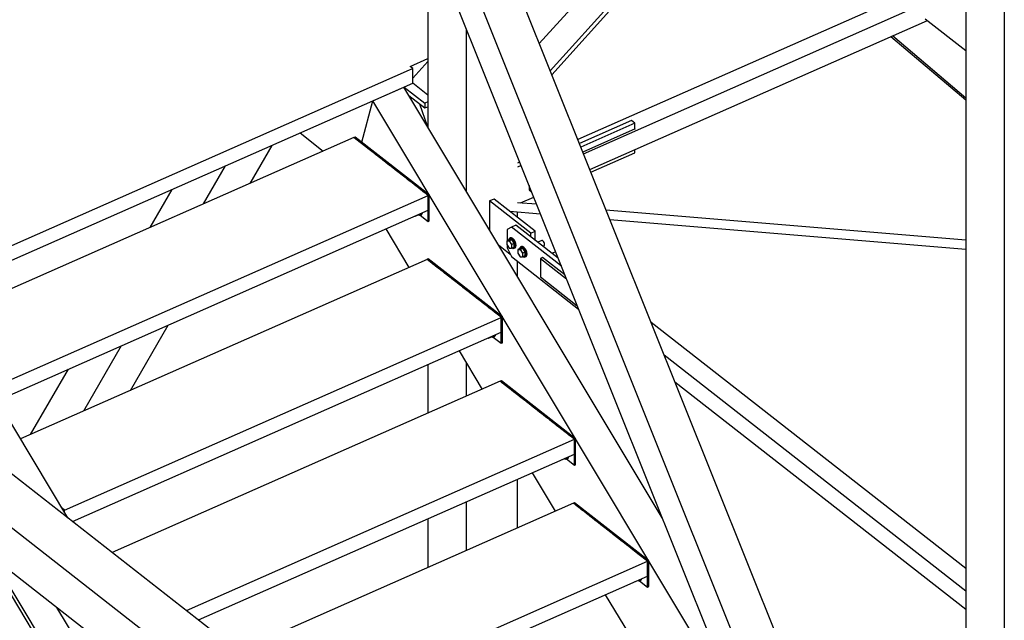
# Paper-space layout 'A0 Advance Steel' of a CAD drawing. Header units: millimetres. Extents: x 292 to 712, y 182 to 776.
# Tile 29 of 61: x 402 to 431, y 455 to 472. Entities that reach past the tile are written whole.
import ezdxf

# ---------------------------------------------------------------- set-up
doc = ezdxf.new("R2010")
doc.units = ezdxf.units.MM
for name, color, linetype in [('AS_Belki', 145, 'CONTINUOUS'), ('AS_Blachy', 30, 'CONTINUOUS'), ('AS_Kraty', 9, 'CONTINUOUS'), ('AS_Schody', 253, 'CONTINUOUS'), ('AS_Sruby', 9, 'CONTINUOUS')]:
    doc.layers.add(name, color=color, linetype=linetype)

psp = doc.layouts.new('A0 Advance Steel')

# ---------------------------------------------------------------- hatches: boundary and pattern name
at = {"layer": 'AS_Kraty', "extrusion": (-7.623296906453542e-17, 0.8093309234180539, 0.5873529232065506)}
h = psp.add_hatch(dxfattribs=at)
h.set_pattern_fill('GRATE', color=9, scale=0.26666666, angle=36.09333730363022, style=0)
h.set_pattern_definition([(36.09333730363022, (-403.1707557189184, -32683.15954498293), (-0.1246933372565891, 0.1710390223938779), []), (126.0933373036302, (-403.1707557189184, -32683.15954498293), (-0.6841560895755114, -0.4987733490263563), [])])
h.paths.add_polyline_path([(-413.6387423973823, -32680.64989987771), (-413.5596798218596, -32680.7551017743), (-414.0759997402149, -32681.21401925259), (-414.0759997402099, -32687.31918809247), (-414.0732288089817, -32687.39967034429), (-414.0399984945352, -32687.45794673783), (-407.4722477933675, -32696.19710072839), (-403.9460995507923, -32693.54708876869), (-403.6257005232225, -32693.97345585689), (-396.2912513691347, -32688.46138528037), (-393.484305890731, -32686.3325231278), (-390.892367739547, -32682.21534909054), (-390.8724801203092, -32682.11834813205), (-390.7903777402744, -32681.97599045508), (-390.5023848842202, -32681.51852709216), (-390.5299583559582, -32681.45612658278), (-399.2580662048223, -32669.84236676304)], flags=0)
at = {"layer": 'AS_Kraty', "extrusion": (-7.623296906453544e-17, 0.8093309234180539, 0.5873529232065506)}
h = psp.add_hatch(dxfattribs=at)
h.set_pattern_fill('GRATE', color=9, scale=0.26666666, angle=36.92602040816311, style=0)
h.set_pattern_definition([(36.9260204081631, (-406.6434140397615, -32674.21898314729), (-0.1271658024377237, 0.1692088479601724), []), (126.9260204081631, (-406.6434140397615, -32674.21898314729), (-0.6768353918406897, -0.5086632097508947), [])])
h.paths.add_polyline_path([(-411.9653748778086, -32680.38686560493), (-400.0985606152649, -32671.46857942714), (-401.2830772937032, -32668.10565474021), (-401.3214532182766, -32668.05110076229), (-401.3615054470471, -32667.99780654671), (-414.0881425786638, -32677.56227697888)], flags=0)
h = psp.add_hatch(dxfattribs=at)
h.set_pattern_fill('GRATE', color=9, scale=0.26666666, angle=36.92602040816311, style=0)
h.set_pattern_definition([(36.9260204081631, (-408.7748480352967, -32671.38286302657), (-0.1271658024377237, 0.1692088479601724), []), (126.9260204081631, (-408.7748480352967, -32671.38286302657), (-0.6768353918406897, -0.5086632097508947), [])])
h.paths.add_polyline_path([(-414.0968088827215, -32677.55074533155), (-402.2299947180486, -32668.63245938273), (-403.4145112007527, -32665.26953446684), (-403.4528872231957, -32665.21498048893), (-403.4929394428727, -32665.16168642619), (-416.2195765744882, -32674.72615685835)], flags=0)
h = psp.add_hatch(dxfattribs=at)
h.set_pattern_fill('GRATE', color=9, scale=0.26666666, angle=36.92602040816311, style=0)
h.set_pattern_definition([(36.9260204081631, (-410.9062820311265, -32668.54674290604), (-0.1271658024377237, 0.1692088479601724), []), (126.9260204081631, (-410.9062820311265, -32668.54674290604), (-0.6768353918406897, -0.5086632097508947), [])])
h.paths.add_polyline_path([(-418.3109583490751, -32671.94333086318), (-416.2282428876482, -32674.71462528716), (-404.9201503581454, -32666.21623604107), (-407.0028659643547, -32663.44494150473)], flags=0)
h = psp.add_hatch(dxfattribs=at)
h.set_pattern_fill('GRATE', color=9, scale=0.26666666, angle=36.92602040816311, style=0)
h.set_pattern_definition([(36.9260204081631, (-413.0377160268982, -32665.71062278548), (-0.1271658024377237, 0.1692088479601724), []), (126.9260204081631, (-413.0377160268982, -32665.71062278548), (-0.6768353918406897, -0.5086632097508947), [])])
h.paths.add_polyline_path([(-420.4423923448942, -32669.10721074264), (-418.3596767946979, -32671.87850524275), (-408.5957444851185, -32664.54060115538), (-410.6784597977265, -32661.76930658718)], flags=0)

# ---------------------------------------------------------------- linework, layer by layer
at = {"layer": 'AS_Belki', "linetype": 'Continuous', "ltscale": 0.15}
for p, q in [((410.163023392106, 484.7162338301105), (428.1860181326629, 439.7296612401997)), ((410.8627781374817, 484.7162338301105), (428.8158940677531, 439.9040833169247)), ((429.7561537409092, 440.6881420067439), (412.1171556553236, 484.7162338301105)), ((429.7561537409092, 484.7162338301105), (429.7561537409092, 310.7131852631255)), ((430.8776159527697, 484.7162338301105), (430.8776159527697, 305.5881198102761)), ((414.0759997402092, 474.9491890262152), (414.0759997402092, 469.2880397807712)), ((428.5746067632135, 473.3933536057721), (418.4448367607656, 468.9219281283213)), ((418.6115853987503, 468.5057127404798), (428.5746067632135, 472.9035327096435)), ((418.7952646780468, 468.0472373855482), (428.635462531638, 472.3908412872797)), ((415.1974619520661, 472.1499463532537), (415.1974619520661, 467.4179613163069)), ((427.574952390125, 471.9227170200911), (429.7561537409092, 470.0750107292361)), ((429.7561537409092, 470.1275303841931), (427.6157119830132, 471.9407087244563)), ((420.1183605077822, 469.2295932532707), (418.591578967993, 468.5556503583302)), ((420.1103314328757, 469.2358684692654), (420.1183605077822, 469.2295932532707)), ((408.8973443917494, 467.6433851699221), (409.5365737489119, 468.7492091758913)), ((428.5746067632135, 438.3617054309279), (390.1283345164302, 468.4090507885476)), ((407.5418087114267, 467.0450321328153), (408.1810380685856, 468.1508564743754)), ((388.849275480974, 467.8444558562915), (427.9402273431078, 437.2932669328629)), ((406.6197088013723, 467.4616633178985), (405.9804794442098, 466.3558389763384)), ((417.2476702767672, 467.0324924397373), (416.6896974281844, 467.0789828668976)), ((429.7561537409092, 465.990278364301), (419.2692856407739, 466.8640502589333)), ((416.4570084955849, 466.8339007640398), (417.3572839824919, 466.758889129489)), ((416.6896974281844, 466.6520446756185), (416.6896974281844, 466.8145130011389)), ((419.3788993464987, 466.590446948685), (429.7561537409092, 465.7258081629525)), ((388.849275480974, 466.5495263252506), (427.9402273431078, 435.9983377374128)), ((417.4232526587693, 465.4830694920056), (417.3593104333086, 465.4548442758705)), ((417.3593104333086, 465.4548442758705), (418.1169474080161, 464.862719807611)), ((417.3593104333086, 465.4548442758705), (417.3593104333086, 464.9152904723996)), ((418.0713377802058, 464.9765643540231), (417.4232526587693, 465.4830694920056)), ((417.8015217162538, 465.6500427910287), (417.6941845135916, 465.6026627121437)), ((416.6896974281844, 464.9296054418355), (416.6896974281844, 465.3680013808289)), ((417.3593104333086, 464.9152904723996), (418.4316432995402, 464.077218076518)), ((405.4087756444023, 461.6083932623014), (406.509583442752, 463.5127174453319)), ((429.7561537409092, 456.417964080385), (420.5817002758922, 463.5881774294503)), ((404.0532399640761, 461.0100402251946), (405.1540477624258, 462.9143647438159)), ((420.9618427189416, 462.6393170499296), (429.7561537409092, 455.7662007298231)), ((414.0759997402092, 462.3575541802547), (414.0759997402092, 460.9391422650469)), ((415.1974619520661, 462.4074615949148), (415.1974619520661, 461.4341718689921)), ((403.5927183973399, 462.225171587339), (402.4919105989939, 460.3208474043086)), ((421.2765387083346, 461.8538153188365), (429.7561537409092, 455.2266469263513)), ((416.6896974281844, 457.5977781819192), (416.6896974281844, 459.016190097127)), ((415.1974619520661, 458.357496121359), (415.1974619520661, 456.9390842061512)), ((414.0759997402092, 457.8624665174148), (414.0759997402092, 456.444054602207))]:
    psp.add_line(p, q, dxfattribs=at)
at = {"layer": 'AS_Blachy', "linetype": 'Continuous', "ltscale": 0.15}
for p, q in [((428.5746067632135, 472.4384025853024), (429.7561537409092, 471.5149746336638)), ((420.0142060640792, 469.472847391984), (418.4931172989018, 468.8014170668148)), ((420.1103314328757, 469.3977216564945), (420.0142060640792, 469.472847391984)), ((420.1103314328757, 469.3977216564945), (418.5331369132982, 468.7015253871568)), ((420.1103314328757, 469.226049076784), (420.1103314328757, 469.3977216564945)), ((411.9572991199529, 468.994092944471), (411.925322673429, 468.9799779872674)), ((411.9938277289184, 468.9264386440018), (411.925322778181, 468.9799781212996)), ((414.1201190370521, 467.3037600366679), (411.9572990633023, 468.9940928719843)), ((412.0217554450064, 468.9046119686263), (411.9938275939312, 468.9264384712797)), ((412.3207387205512, 468.6709440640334), (412.0217554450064, 468.9046119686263)), ((412.3330326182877, 468.6613360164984), (412.320738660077, 468.6709439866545)), ((412.4421350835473, 468.57606774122), (412.3330325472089, 468.6613359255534)), ((412.4514443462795, 468.5687924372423), (412.4421350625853, 468.5760677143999)), ((420.1103314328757, 468.5344353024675), (420.1103314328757, 468.6277265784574)), ((412.5106398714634, 468.5225283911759), (412.4514442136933, 468.5687922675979)), ((412.5478770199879, 468.4934260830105), (412.5106399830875, 468.522528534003)), ((412.6320362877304, 468.4276522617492), (412.5478770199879, 468.4934260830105)), ((412.6662886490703, 468.4008823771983), (412.6320361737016, 468.4276521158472)), ((412.8309846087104, 468.2721659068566), (412.6662887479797, 468.4008825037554)), ((418.8270236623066, 467.9679647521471), (420.1103314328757, 468.5344353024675)), ((412.8465236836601, 468.2600214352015), (412.8309846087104, 468.2721659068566)), ((412.9643577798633, 468.1679293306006), (412.8757803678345, 468.2371560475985)), ((412.9698104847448, 468.1636676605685), (412.9643577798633, 468.1679293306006)), ((413.1577697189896, 468.0167697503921), (412.9698104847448, 468.1636676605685)), ((413.1793021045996, 467.9999415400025), (413.1577697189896, 468.0167697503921)), ((413.8077770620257, 467.5087625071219), (413.1793021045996, 467.9999415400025)), ((416.7558764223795, 468.2600420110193), (416.6896974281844, 468.2308294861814)), ((416.795896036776, 468.1601503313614), (416.6896974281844, 468.1132726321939)), ((413.9252790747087, 467.4169288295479), (413.8077766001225, 467.5087619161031)), ((417.0297350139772, 467.5764730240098), (417.0297350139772, 467.4540390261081)), ((417.0297350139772, 467.4540390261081), (417.1011447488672, 467.3982295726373)), ((413.9336188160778, 467.4104118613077), (413.9252795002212, 467.4169293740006)), ((414.0293913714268, 467.335561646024), (413.9336188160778, 467.4104118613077)), ((414.0881421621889, 467.2896445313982), (414.029390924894, 467.3355610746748)), ((414.0881425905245, 467.2896450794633), (414.1201190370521, 467.3037600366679)), ((414.1201190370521, 466.5483846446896), (414.1201190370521, 467.3037600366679)), ((416.0074921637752, 467.1852162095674), (415.8795862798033, 467.1287567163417)), ((417.2090588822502, 466.2461423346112), (416.0074921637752, 467.1852162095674)), ((416.7751087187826, 467.0718663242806), (417.1632544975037, 467.2431996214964)), ((414.0881425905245, 466.534269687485), (414.0881425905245, 466.8580019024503)), ((417.0811529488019, 466.1896827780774), (415.8795862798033, 467.1287567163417)), ((415.8795862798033, 467.1287567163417), (415.8795862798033, 466.280494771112)), ((413.8532531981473, 466.7178453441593), (414.0881425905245, 466.534269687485)), ((414.0881425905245, 466.534269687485), (414.1201190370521, 466.5483846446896)), ((416.5127130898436, 466.3696079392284), (416.3925563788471, 466.3016494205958)), ((416.3925563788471, 466.3016494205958), (416.3925563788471, 465.9749472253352)), ((416.6406189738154, 466.4260674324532), (416.5127130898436, 466.3696079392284)), ((416.5527652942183, 466.3383056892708), (416.5127130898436, 466.3696079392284)), ((417.969318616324, 465.2312108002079), (416.5527652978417, 466.3383056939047)), ((417.878084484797, 465.4589371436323), (416.6406189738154, 466.4260674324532)), ((417.0811529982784, 466.1896828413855), (417.2090588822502, 466.2461423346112)), ((417.0811529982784, 466.0817718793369), (417.0811529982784, 466.1896828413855)), ((417.2090588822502, 465.9818083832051), (417.2090588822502, 466.2461423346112)), ((416.140136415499, 465.8460181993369), (416.4767014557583, 465.5829786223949)), ((416.3925563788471, 465.8351514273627), (416.3925563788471, 465.7620952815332)), ((416.3925563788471, 465.7620952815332), (416.5127130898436, 465.5063219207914)), ((414.0887331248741, 465.4398507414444), (414.0567565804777, 465.4257357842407)), ((416.2515530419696, 463.7495178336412), (414.0887331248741, 465.4398507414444)), ((416.5127130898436, 465.5063219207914), (418.4728323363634, 463.9744077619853)), ((414.1107868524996, 465.3835094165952), (414.0968091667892, 465.3944335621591)), ((414.1717571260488, 465.3358581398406), (414.1107865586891, 465.3835090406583)), ((414.250745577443, 465.2741255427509), (414.1717571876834, 465.3358582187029)), ((414.2749902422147, 465.2551773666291), (414.2507455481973, 465.2741255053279)), ((414.3047755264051, 465.2318987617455), (414.2749902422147, 465.2551773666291)), ((414.3804122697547, 465.1727854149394), (414.3047755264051, 465.2318987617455)), ((414.4447345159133, 465.1225152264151), (414.3804122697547, 465.1727854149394)), ((414.4740670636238, 465.0995906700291), (414.4447345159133, 465.1225152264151)), ((414.5687439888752, 465.0255965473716), (414.4740670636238, 465.0995906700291)), ((414.5890675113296, 465.0097130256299), (414.5687439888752, 465.0255965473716)), ((414.6387234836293, 464.9709046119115), (414.5890675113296, 465.0097130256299)), ((414.6827222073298, 464.9365179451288), (414.6387234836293, 464.9709046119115)), ((414.7977227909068, 464.8466403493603), (414.6827222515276, 464.9365180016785)), ((414.9721511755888, 464.7103171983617), (414.7977227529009, 464.8466403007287)), ((414.994789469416, 464.6926246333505), (414.9721512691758, 464.7103173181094)), ((415.0957917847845, 464.613687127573), (414.9947893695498, 464.6926245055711)), ((415.101244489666, 464.6094254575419), (415.0957917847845, 464.613687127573)), ((415.289203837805, 464.4625276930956), (415.1012445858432, 464.6094255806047)), ((415.3107361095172, 464.4456993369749), (415.2892037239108, 464.4625275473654)), ((415.9392110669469, 463.9545203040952), (415.3107361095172, 464.4456993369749)), ((416.0567135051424, 463.8626871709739), (415.9392110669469, 463.9545203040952)), ((416.1655106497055, 463.7776578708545), (416.056713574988, 463.8626872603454)), ((416.1795243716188, 463.7667054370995), (416.1655106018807, 463.7776578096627)), ((416.2195765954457, 463.7354028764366), (416.2515530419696, 463.7495178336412)), ((416.2515530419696, 462.9941424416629), (416.2515530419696, 463.7495178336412)), ((415.9846873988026, 463.1636031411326), (416.2195765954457, 462.9800274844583)), ((416.2195765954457, 462.9800274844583), (416.2195765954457, 463.3037596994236)), ((416.2195765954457, 462.9800274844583), (416.2515530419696, 462.9941424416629)), ((416.2201671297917, 461.8856085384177), (416.1881905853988, 461.8714935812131)), ((416.2422205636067, 461.8292668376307), (416.1881905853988, 461.8714935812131)), ((418.3829870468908, 460.1952756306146), (416.2201671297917, 461.8856085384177)), ((416.3031904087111, 461.7816150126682), (416.2422198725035, 461.829265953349)), ((416.3821795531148, 461.7198833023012), (416.3031911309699, 461.781615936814)), ((416.3968458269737, 461.7084208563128), (416.3821795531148, 461.7198833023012)), ((416.4454220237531, 461.6704567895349), (416.3968458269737, 461.7084208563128)), ((416.5118462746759, 461.6185432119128), (416.4454220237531, 461.6704567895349)), ((416.5761685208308, 461.5682730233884), (416.5118462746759, 461.6185432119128)), ((416.605500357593, 461.5453475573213), (416.5761678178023, 461.5682721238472)), ((416.702653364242, 461.469419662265), (416.605501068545, 461.5453484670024)), ((416.7205015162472, 461.4554708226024), (416.702653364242, 461.469419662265)), ((416.7701574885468, 461.4166624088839), (416.7205015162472, 461.4554708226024)), ((416.814156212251, 461.3822757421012), (416.7701574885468, 461.4166624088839)), ((416.9291567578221, 461.2923980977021), (416.814156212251, 461.3822757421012)), ((417.026507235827, 461.2163145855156), (416.9291567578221, 461.2923980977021)), ((417.09140712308, 461.1655917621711), (417.0265067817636, 461.2163140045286)), ((417.1622230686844, 461.110247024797), (417.0914075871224, 461.1655923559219)), ((417.2064162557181, 461.0757083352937), (417.1622230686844, 461.110247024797)), ((417.3362165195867, 460.9742633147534), (417.2064158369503, 461.0757077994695)), ((417.3952892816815, 460.9280962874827), (417.3362169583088, 460.9742638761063)), ((417.4512256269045, 460.8843795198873), (417.3952892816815, 460.9280962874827)), ((417.4999008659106, 460.846337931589), (417.4512256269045, 460.8843795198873)), ((417.5161259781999, 460.8336572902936), (417.4999008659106, 460.846337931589)), ((417.5900182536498, 460.7759073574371), (417.5161259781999, 460.8336572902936)), ((417.6311346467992, 460.7437732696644), (417.62583275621, 460.7479168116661)), ((417.7329671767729, 460.6641868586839), (417.6311346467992, 460.7437732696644)), ((417.7609352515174, 460.6423288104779), (417.7329671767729, 460.6641868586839)), ((418.0706449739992, 460.4002777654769), (417.7609352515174, 460.6423288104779)), ((418.2513918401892, 460.259016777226), (418.0706449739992, 460.4002777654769)), ((418.2840274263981, 460.233510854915), (418.2513918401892, 460.259016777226)), ((418.3510106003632, 460.18116067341), (418.2840274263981, 460.233510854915)), ((418.3510106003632, 460.18116067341), (418.3829870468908, 460.1952756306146)), ((418.3829870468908, 459.4398999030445), (418.3829870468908, 460.1952756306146)), ((418.3510106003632, 459.4257852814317), (418.3510106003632, 459.749517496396)), ((418.1161213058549, 459.609360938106), (418.3510106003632, 459.4257852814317)), ((418.3510106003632, 459.4257852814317), (418.3829870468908, 459.4398999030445)), ((418.4380355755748, 458.2247068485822), (418.3196238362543, 458.3172504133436)), ((418.3516011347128, 458.3313663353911), (418.31962459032, 458.3172513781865)), ((420.5144210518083, 456.641033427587), (418.3516011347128, 458.3313663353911)), ((403.4929394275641, 458.1176831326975), (403.4168251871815, 458.1771696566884)), ((403.4609629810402, 458.1035685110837), (403.4929394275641, 458.1176831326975)), ((403.4929394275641, 458.0502464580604), (403.4929394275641, 458.1176831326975)), ((418.5095258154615, 458.168835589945), (418.4798335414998, 458.1920414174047)), ((418.534469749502, 458.1493424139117), (418.5095265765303, 458.1688365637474)), ((418.6309222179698, 458.0739596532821), (418.5344689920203, 458.1493414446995)), ((418.652880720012, 458.0567978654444), (418.6309222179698, 458.0739596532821)), ((418.6800948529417, 458.035529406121), (418.65288091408, 458.0567981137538)), ((418.8262878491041, 457.9212741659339), (418.6994276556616, 458.0204207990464)), ((418.8677252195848, 457.8888882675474), (418.8262873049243, 457.921273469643)), ((418.9578326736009, 457.818464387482), (418.8677246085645, 457.888887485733)), ((418.9641578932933, 457.8135219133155), (418.9578332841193, 457.8184651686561)), ((419.0263382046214, 457.7649256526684), (418.9641578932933, 457.8135219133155)), ((419.0405648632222, 457.7538075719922), (419.0263385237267, 457.7649260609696)), ((419.144233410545, 457.672786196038), (419.0605909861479, 457.7381563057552)), ((419.1864171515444, 457.6398173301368), (419.1442330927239, 457.6727857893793)), ((419.2757381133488, 457.5700096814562), (419.1864173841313, 457.6398176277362)), ((419.300093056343, 457.550974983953), (419.2757378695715, 457.5700093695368)), ((419.3265040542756, 457.530333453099), (419.300093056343, 457.550974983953)), ((419.4147147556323, 457.4613933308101), (419.3265040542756, 457.530333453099)), ((419.4580088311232, 457.4275570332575), (419.4147147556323, 457.4613933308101)), ((419.5171877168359, 457.381310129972), (419.4811406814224, 457.4094822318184)), ((419.7454836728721, 457.2028835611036), (419.5171859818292, 457.3813079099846)), ((419.7689854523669, 457.1845159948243), (419.7454836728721, 457.2028835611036)), ((419.8713101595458, 457.104544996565), (419.7689854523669, 457.1845159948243)), ((419.8883032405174, 457.091264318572), (419.8713101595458, 457.104544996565)), ((420.2020789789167, 456.8460355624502), (419.8883032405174, 457.091264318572)), ((420.4824446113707, 456.6269184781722), (420.2020789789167, 456.8460355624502)), ((420.4824446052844, 456.6269184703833), (420.5144210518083, 456.641033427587)), ((420.5144210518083, 455.8856577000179), (420.5144210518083, 456.641033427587)), ((420.2475553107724, 456.0551187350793), (420.4824446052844, 455.871543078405)), ((420.4824446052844, 455.871543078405), (420.4824446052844, 456.1952752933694)), ((420.4824446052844, 455.871543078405), (420.5144210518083, 455.8856577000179))]:
    psp.add_line(p, q, dxfattribs=at)
at = {"layer": 'AS_Kraty', "linetype": 'Continuous', "ltscale": 0.15}
for p, q in [((413.5586309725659, 471.0542186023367), (414.0759997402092, 471.2825926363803)), ((399.2580662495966, 464.643772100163), (413.5425847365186, 470.9491631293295)), ((413.5425848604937, 470.9491628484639), (413.6387424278, 470.9916083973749)), ((413.5596798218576, 471.0533987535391), (413.5586309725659, 471.0542186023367)), ((413.5997362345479, 471.0220931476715), (413.5596798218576, 471.0533987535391)), ((413.6387424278, 470.9916083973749), (413.5997362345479, 471.0220931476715)), ((413.6387424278, 470.5599652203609), (413.6387424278, 470.9916083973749)), ((399.2580661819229, 464.2121290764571), (413.638742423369, 470.5599652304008)), ((411.925322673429, 468.9799779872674), (400.0753349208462, 463.7492238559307)), ((411.9653761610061, 468.948677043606), (411.9253239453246, 468.9799796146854)), ((412.0054270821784, 468.9173731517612), (411.9653748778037, 468.9486754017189)), ((412.0855326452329, 468.8547694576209), (412.0054282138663, 468.9173745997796)), ((412.125583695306, 468.8234657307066), (412.0855314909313, 468.8547679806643)), ((412.2056882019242, 468.7608608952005), (412.1656359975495, 468.7921631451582)), ((412.2857934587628, 468.6982568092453), (412.2056890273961, 468.7608619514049)), ((412.3258448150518, 468.666953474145), (412.2857926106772, 468.6982557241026)), ((412.3658977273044, 468.6356517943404), (412.3258455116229, 468.6669543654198)), ((412.4460015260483, 468.5730460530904), (412.4059493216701, 468.604348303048)), ((412.486054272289, 468.5417441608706), (412.4460020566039, 468.5730467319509)), ((412.5261059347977, 468.5104412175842), (412.486053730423, 468.5417434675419)), ((412.5661585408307, 468.4791391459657), (412.5261063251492, 468.5104417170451)), ((412.6062104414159, 468.4478360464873), (412.5661581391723, 468.4791386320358)), ((412.6462626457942, 468.4165337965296), (412.6062104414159, 468.4478360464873)), ((412.7263673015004, 468.3539289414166), (412.6462628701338, 468.4165340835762)), ((412.7664192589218, 468.322626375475), (412.7263670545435, 468.3539286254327)), ((412.806471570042, 468.2913239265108), (412.7664193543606, 468.322626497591)), ((412.84652376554, 468.2600215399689), (412.8064714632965, 468.2913237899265)), ((412.9266281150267, 468.1974162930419), (412.8465236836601, 468.2600214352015)), ((412.9666803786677, 468.1661141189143), (412.9266281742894, 468.1974163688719)), ((413.0467845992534, 468.1035087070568), (412.9666801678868, 468.1661138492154)), ((413.0868370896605, 468.0722066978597), (413.046784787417, 468.1035089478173)), ((413.1268889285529, 468.0409036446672), (413.0868367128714, 468.0722062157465)), ((413.1669414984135, 468.0096018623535), (413.1268892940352, 468.0409041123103)), ((413.2470454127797, 467.9469960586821), (413.1669409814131, 468.0096012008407)), ((413.2870981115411, 467.915694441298), (413.2470459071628, 467.9469966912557)), ((413.3271504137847, 467.8843918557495), (413.2870981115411, 467.915694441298)), ((413.3672019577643, 467.8530884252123), (413.3271497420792, 467.8843909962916)), ((413.407254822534, 467.8217870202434), (413.3672026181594, 467.8530892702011)), ((413.447306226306, 467.7904834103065), (413.4072540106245, 467.8217859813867)), ((413.487359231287, 467.7591821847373), (413.4473070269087, 467.7904844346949)), ((413.5274104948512, 467.7278783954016), (413.4873582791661, 467.7591809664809)), ((413.5674637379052, 467.6965770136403), (413.5274114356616, 467.7278795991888)), ((413.6075159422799, 467.6652747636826), (413.5674637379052, 467.6965770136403)), ((413.6876192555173, 467.6026681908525), (413.6075148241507, 467.665273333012)), ((413.7276725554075, 467.571367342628), (413.6876203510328, 467.6026695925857)), ((413.767724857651, 467.5400647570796), (413.7276725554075, 467.571367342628)), ((413.8077770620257, 467.5087625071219), (413.767724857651, 467.5400647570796)), ((413.8878800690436, 467.4461555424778), (413.807775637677, 467.5087606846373)), ((413.9279336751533, 467.4148550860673), (413.8878814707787, 467.446157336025)), ((401.3615054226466, 461.6719253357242), (414.0881425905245, 467.2896450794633)), ((413.9679843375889, 467.383550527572), (413.9279321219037, 467.4148530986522)), ((414.0080381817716, 467.3522499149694), (413.967985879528, 467.3835525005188)), ((414.0480903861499, 467.3209476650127), (414.0080381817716, 467.3522499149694)), ((414.0881408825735, 467.2896428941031), (414.0480886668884, 467.3209454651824)), ((414.0881425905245, 466.8580019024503), (414.0881425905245, 467.2896450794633)), ((401.5342010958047, 461.3165126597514), (414.0881425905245, 466.8580019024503)), ((414.0567565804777, 465.4257357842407), (402.2067689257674, 460.1949816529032)), ((414.0968088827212, 465.3944331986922), (414.0567565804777, 465.4257357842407)), ((414.1368610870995, 465.3631309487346), (414.0968088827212, 465.3944331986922)), ((414.2169679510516, 465.3005289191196), (414.1368635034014, 465.3631340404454)), ((414.2570177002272, 465.2692235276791), (414.2169654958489, 465.3005257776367)), ((414.2970700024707, 465.2379209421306), (414.2570177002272, 465.2692235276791)), ((414.3371222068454, 465.2066186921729), (414.2970700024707, 465.2379209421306)), ((414.4172288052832, 465.1440163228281), (414.337124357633, 465.2066214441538)), ((414.4572788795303, 465.1127113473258), (414.4447345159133, 465.1225152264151)), ((414.4973330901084, 465.0814113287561), (414.4572808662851, 465.112713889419)), ((414.5774355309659, 465.0188038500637), (414.5373833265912, 465.0501061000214)), ((414.6174896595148, 464.9875037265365), (414.5774374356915, 465.0188062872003)), ((414.6575399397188, 464.9561990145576), (414.6174877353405, 464.9875012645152)), ((414.737646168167, 464.8935961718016), (414.6575417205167, 464.9562012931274)), ((414.7776966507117, 464.862291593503), (414.7376443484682, 464.8935938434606)), ((414.8578027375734, 464.7996885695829), (414.7776982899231, 464.8622936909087)), ((414.8978532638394, 464.7683841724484), (414.8578010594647, 464.799686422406)), ((414.9379070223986, 464.73708357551), (414.8978547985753, 464.7683861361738)), ((414.9779576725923, 464.7057793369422), (414.937905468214, 464.7370815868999)), ((415.0180099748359, 464.6744767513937), (414.9779576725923, 464.7057793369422)), ((415.058063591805, 464.6431759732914), (415.0180113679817, 464.6744785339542)), ((415.0981143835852, 464.6118719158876), (415.0580621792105, 464.6431741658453)), ((415.1782201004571, 464.5492684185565), (415.0981156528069, 464.6118735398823)), ((415.2182709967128, 464.5179644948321), (415.1782187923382, 464.5492667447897)), ((415.2583232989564, 464.4866619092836), (415.2182709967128, 464.5179644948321)), ((415.298375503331, 464.4553596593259), (415.2583232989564, 464.4866619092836)), ((415.3784809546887, 464.3927558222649), (415.2983765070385, 464.4553609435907)), ((415.4185321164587, 464.3614522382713), (415.378479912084, 464.392754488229)), ((415.4585844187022, 464.3301496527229), (415.4185321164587, 464.3614522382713)), ((415.4986375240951, 464.2988482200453), (415.4585853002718, 464.3301507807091)), ((415.5386888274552, 464.2675448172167), (415.4986366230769, 464.2988470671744)), ((415.5787418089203, 464.2362432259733), (415.538689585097, 464.2675457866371)), ((415.6187932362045, 464.2049399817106), (415.5787410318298, 464.2362422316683)), ((415.6588460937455, 464.1736382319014), (415.6187938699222, 464.2049407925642)), ((415.6988977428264, 464.1423348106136), (415.6588454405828, 464.1736373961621)), ((415.738949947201, 464.111032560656), (415.6988977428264, 464.1423348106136)), ((415.8190548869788, 464.0484280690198), (415.7389504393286, 464.1110331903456)), ((415.8591065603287, 464.0171251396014), (415.8190543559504, 464.048427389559)), ((415.8991591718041, 463.9858230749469), (415.8591069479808, 464.0171256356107)), ((415.9392110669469, 463.9545203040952), (415.8991587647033, 463.9858225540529)), ((403.4929394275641, 458.1176831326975), (416.2195765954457, 463.7354028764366)), ((416.0193157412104, 463.8919154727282), (415.9392112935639, 463.954520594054)), ((416.0593676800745, 463.8606128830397), (416.0193154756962, 463.8919151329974)), ((416.1394722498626, 463.7980079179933), (416.0593678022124, 463.8606130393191)), ((416.1795243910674, 463.7667054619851), (416.1394720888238, 463.7980077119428)), ((416.2195765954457, 463.7354028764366), (416.1795243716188, 463.7667054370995)), ((416.2195765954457, 463.3037596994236), (416.2195765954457, 463.7354028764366)), ((403.7202752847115, 457.7863893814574), (416.2195765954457, 463.3037596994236)), ((416.1881905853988, 461.8714935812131), (404.8800983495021, 456.8799396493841)), ((416.2682950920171, 461.808888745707), (416.2282428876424, 461.8401909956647)), ((416.3484000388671, 461.7462842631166), (416.2682956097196, 461.8088894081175)), ((416.3884517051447, 461.7149813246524), (416.34839950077, 461.7462835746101)), ((416.4285043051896, 461.6836792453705), (416.3884520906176, 461.7149818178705)), ((416.4685562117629, 461.6523764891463), (416.4285039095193, 461.6836787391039)), ((416.5486608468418, 461.5897716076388), (416.4685564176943, 461.6523767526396)), ((416.5887128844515, 461.5584691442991), (416.5761685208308, 461.5682730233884)), ((416.605501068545, 461.5453484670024), (416.5887128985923, 461.5584691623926)), ((416.7088695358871, 461.464561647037), (416.6688172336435, 461.4958638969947)), ((416.7489216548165, 461.4332589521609), (416.7088694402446, 461.46456152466)), ((416.7889739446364, 461.4019568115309), (416.7489217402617, 461.4332590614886)), ((416.8690781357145, 461.339351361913), (416.788973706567, 461.4019565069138)), ((416.909130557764, 461.3080493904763), (416.8690783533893, 461.339351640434)), ((416.9291569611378, 461.2923983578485), (416.9091307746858, 461.3080496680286)), ((416.9892346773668, 461.2454437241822), (416.9491824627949, 461.2767462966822)), ((417.0292872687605, 461.2141419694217), (416.9892350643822, 461.2454442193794)), ((417.0693389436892, 461.1828387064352), (417.0292867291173, 461.214141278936)), ((417.1093916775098, 461.1515371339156), (417.0693394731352, 461.1828393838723)), ((417.1894954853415, 461.0889310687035), (417.1494432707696, 461.1202336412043)), ((417.2295483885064, 461.05762971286), (417.1894961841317, 461.0889319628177)), ((417.3096519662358, 460.9950234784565), (417.229547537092, 461.0576286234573)), ((417.349705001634, 460.9637222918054), (417.3096527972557, 460.9950245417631)), ((417.4298085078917, 460.9011158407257), (417.3897562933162, 460.9324184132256)), ((417.4698617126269, 460.8698148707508), (417.4298095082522, 460.9011171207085)), ((417.4998997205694, 460.8463364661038), (417.4698605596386, 460.8698133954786)), ((417.5499661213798, 460.8072100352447), (417.5099139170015, 460.8385122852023)), ((417.5900170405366, 460.7759058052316), (417.5499648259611, 460.8072083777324)), ((417.6300706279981, 460.7446048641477), (417.5900183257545, 460.7759074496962)), ((417.6701228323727, 460.7133026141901), (417.6300706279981, 460.7446048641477)), ((417.7502257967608, 460.6506955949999), (417.670121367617, 460.7133007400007)), ((417.79027899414, 460.6193946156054), (417.7609347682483, 460.6423281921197)), ((417.8303300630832, 460.5880905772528), (417.7902778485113, 460.6193931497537)), ((417.8703839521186, 460.5567903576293), (417.830331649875, 460.588092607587)), ((417.9504866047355, 460.494182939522), (417.8703821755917, 460.5567880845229)), ((417.9905405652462, 460.4628829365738), (417.9504883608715, 460.4941851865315)), ((418.0706430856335, 460.4002753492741), (417.990538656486, 460.4628804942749)), ((418.1106972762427, 460.3689755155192), (418.0706449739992, 460.4002777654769)), ((418.1507474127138, 460.3376702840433), (418.1106951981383, 460.3689728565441)), ((418.190801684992, 460.3063706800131), (418.1507494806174, 460.3376729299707)), ((418.2709038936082, 460.2437626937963), (418.1907994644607, 460.3063678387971)), ((407.0429182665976, 455.1896070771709), (418.3510106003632, 460.18116067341)), ((418.3109583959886, 460.2124632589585), (418.270906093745, 460.2437655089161)), ((418.3510082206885, 460.1811576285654), (418.310956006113, 460.2124602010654)), ((418.3510106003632, 459.749517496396), (418.3510106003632, 460.18116067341)), ((407.3958691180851, 454.9137613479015), (418.3510106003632, 459.749517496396)), ((418.31962459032, 458.3172513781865), (408.5556920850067, 454.0073119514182)), ((418.359677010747, 458.2859490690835), (418.3196247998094, 458.3172516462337)), ((418.3997290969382, 458.2546465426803), (418.3596767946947, 458.285948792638)), ((418.4798335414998, 458.1920414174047), (418.399729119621, 458.2546465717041)), ((403.4528872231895, 458.148985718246), (403.4929394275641, 458.1176831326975)), ((418.5198857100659, 458.1607391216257), (418.4798335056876, 458.1920413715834)), ((418.5599378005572, 458.1294363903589), (418.519885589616, 458.1607389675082)), ((418.5999902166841, 458.0981339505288), (418.5599379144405, 458.1294365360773)), ((418.6400425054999, 458.0668318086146), (418.6309222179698, 458.0739596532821)), ((418.6800943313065, 458.0355287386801), (418.6400421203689, 458.0668313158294)), ((418.7201468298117, 458.004226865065), (418.6800946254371, 458.0355291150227)), ((418.8002508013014, 457.9416211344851), (418.7201463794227, 458.0042262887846)), ((418.8403035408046, 457.9103194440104), (418.800251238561, 457.941621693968)), ((418.9204073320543, 457.8477134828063), (418.8403029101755, 457.9103186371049)), ((418.9604601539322, 457.8164120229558), (418.9204079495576, 457.8477142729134)), ((419.0005115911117, 457.7851084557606), (418.9604593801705, 457.8164110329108)), ((419.0405645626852, 457.7538071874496), (419.0005123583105, 457.7851094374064)), ((419.0605909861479, 457.7381563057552), (419.0405648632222, 457.7538075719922)), ((419.1206681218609, 457.6912008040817), (419.0806159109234, 457.722503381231)), ((419.1607212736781, 457.6598997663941), (419.1206690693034, 457.6912020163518)), ((419.2408245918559, 457.5972931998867), (419.1607201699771, 457.6598983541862)), ((419.2808778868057, 457.5659923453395), (419.240825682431, 457.5972945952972)), ((419.3209301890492, 457.534689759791), (419.2808778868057, 457.5659923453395)), ((419.3609823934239, 457.5033875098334), (419.3209301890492, 457.534689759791)), ((419.4410853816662, 457.4407805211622), (419.3609809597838, 457.5033856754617)), ((419.4811390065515, 457.4094800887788), (419.4410868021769, 457.4407823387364)), ((419.52118964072, 457.3781754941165), (419.4811374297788, 457.4094780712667)), ((419.6012957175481, 457.3155726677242), (419.5612435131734, 457.3468749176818)), ((419.6413461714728, 457.2842678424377), (419.6012939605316, 457.3155704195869)), ((419.6814001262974, 457.252967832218), (419.6413479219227, 457.2842700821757)), ((419.7615026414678, 457.1903602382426), (419.681398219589, 457.2529653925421)), ((419.8015568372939, 457.1590604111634), (419.7615045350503, 457.1903626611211)), ((419.8816591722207, 457.0964525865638), (419.8015547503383, 457.1590577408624)), ((419.9217134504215, 457.0651529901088), (419.8816612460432, 457.0964552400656)), ((419.9617634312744, 457.0338475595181), (419.9217112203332, 457.0651501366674)), ((420.0018179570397, 457.0025481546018), (419.9617656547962, 457.0338504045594)), ((420.0819199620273, 456.9399399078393), (420.0018155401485, 457.0025450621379)), ((420.1219745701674, 456.9086407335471), (420.0819223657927, 456.9399429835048)), ((420.2020764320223, 456.8460323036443), (420.1219720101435, 456.9086374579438)), ((420.2421312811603, 456.8147333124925), (420.2020789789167, 456.8460355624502)), ((420.2821807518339, 456.7834272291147), (420.2421285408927, 456.814729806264)), ((410.7185120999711, 452.316979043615), (420.4824446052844, 456.6269184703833)), ((420.3222356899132, 456.7521284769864), (420.2821834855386, 456.7834307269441)), ((420.4023372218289, 456.6895196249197), (420.3222327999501, 456.7521247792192)), ((420.4423923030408, 456.6582210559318), (420.4023400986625, 456.6895233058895)), ((420.4824446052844, 456.6269184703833), (420.4423923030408, 456.6582210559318)), ((420.4824446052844, 456.1952752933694), (420.4824446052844, 456.6269184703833)), ((411.0714629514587, 452.0411333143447), (420.4824446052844, 456.1952752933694))]:
    psp.add_line(p, q, dxfattribs=at)
at = {"layer": 'AS_Schody', "linetype": 'Continuous', "ltscale": 0.15}
for p, q in [((417.3249420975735, 471.7172584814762), (422.8025421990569, 477.7824253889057)), ((417.6419624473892, 470.9259550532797), (423.4073307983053, 477.3097582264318)), ((417.6885596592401, 470.8096452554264), (423.4962256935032, 477.2402835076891)), ((414.0759993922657, 471.1954335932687), (413.6387421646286, 470.7112730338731)), ((412.4758769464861, 470.0455924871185), (413.3818771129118, 470.4455139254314)), ((413.3818617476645, 470.4455320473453), (413.3810094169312, 470.4461981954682)), ((420.9087658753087, 457.8941583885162), (413.3818771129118, 470.4455139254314)), ((413.3916681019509, 470.4509031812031), (413.9924446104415, 469.9813714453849)), ((414.0759997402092, 470.2182302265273), (413.6387422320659, 470.5599652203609)), ((412.1521328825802, 468.8418222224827), (412.4758769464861, 470.0455924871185)), ((412.4750092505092, 470.0462767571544), (412.4758615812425, 470.0456106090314)), ((421.1639231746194, 455.5579660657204), (412.4758768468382, 470.0455924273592)), ((413.5254927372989, 470.206029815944), (413.9924446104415, 469.8410876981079)), ((414.0759997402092, 470.0182539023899), (413.9924446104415, 469.9813714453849)), ((413.8396795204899, 469.9604798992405), (414.0583836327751, 469.3174150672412)), ((413.9924446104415, 469.9813714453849), (413.9924446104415, 469.8410876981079)), ((413.9924446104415, 469.8410876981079), (414.0759997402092, 469.8779701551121)), ((410.3573041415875, 469.1114913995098), (411.030803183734, 468.5851243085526)), ((412.8549645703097, 466.3136595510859), (413.5275324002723, 465.1921285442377)), ((403.5902141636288, 457.8880376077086), (399.6852868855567, 464.3996428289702)), ((414.9863985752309, 462.7594173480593), (415.6589664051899, 461.637886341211)), ((417.1178325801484, 459.2051751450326), (417.7904003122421, 458.0836441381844)), ((401.1620522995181, 456.9265841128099), (405.2839811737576, 450.0531207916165)), ((401.351563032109, 456.7784737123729), (405.3485473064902, 450.1133600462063)), ((419.2492664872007, 455.650932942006), (419.9218343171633, 454.5294019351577)), ((422.3654895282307, 453.5543107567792), (421.1639228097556, 455.557965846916)), ((406.0011704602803, 450.7222462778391), (403.2671040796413, 455.2813996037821))]:
    psp.add_line(p, q, dxfattribs=at)
at = {"layer": 'AS_Sruby', "linetype": 'Continuous', "ltscale": 0.15}
for p, q in [((413.7004365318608, 466.6868629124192), (413.7108356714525, 466.6868236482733)), ((413.7108356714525, 466.6868236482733), (413.8685862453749, 466.7564571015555)), ((413.7108356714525, 466.6914531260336), (413.7108356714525, 466.6868236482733)), ((413.8607641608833, 466.7202790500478), (413.8927406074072, 466.7343936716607)), ((413.8685862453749, 466.7564571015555), (413.8685862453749, 466.7610865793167)), ((416.4566416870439, 466.0032351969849), (416.376700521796, 465.967948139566)), ((416.446177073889, 465.9676857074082), (416.5261182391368, 466.002972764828)), ((416.5261182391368, 466.002972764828), (416.4566416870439, 466.0032351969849)), ((416.48479443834, 466.0513498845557), (416.4581473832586, 466.0395874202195)), ((416.5955947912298, 465.8946376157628), (416.5261182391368, 466.002972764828)), ((416.376700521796, 465.967948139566), (416.446177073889, 465.9676857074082)), ((416.376700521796, 465.967948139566), (416.376700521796, 465.8598754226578)), ((416.376700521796, 465.8598754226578), (416.446177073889, 465.7515402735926)), ((416.446177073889, 465.9676857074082), (416.5156536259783, 465.8593505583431)), ((416.446177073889, 465.7515402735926), (416.5156536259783, 465.7512778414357)), ((416.5156536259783, 465.8593505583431), (416.5955947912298, 465.8946376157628)), ((416.5156536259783, 465.8593505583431), (416.5156536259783, 465.7512778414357)), ((416.5156536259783, 465.7512778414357), (416.5955947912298, 465.7865648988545)), ((416.5940890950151, 465.7502126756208), (416.6207361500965, 465.761975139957)), ((416.5955947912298, 465.7865648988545), (416.5955947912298, 465.8946376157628)), ((416.7770594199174, 465.7528155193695), (416.6971182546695, 465.7175284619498)), ((416.6971182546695, 465.7175284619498), (416.7665948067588, 465.7172660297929)), ((416.6971182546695, 465.7175284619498), (416.6971182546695, 465.6094557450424)), ((416.7665948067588, 465.7172660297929), (416.8465359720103, 465.7525530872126)), ((416.7665948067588, 465.7172660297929), (416.8360713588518, 465.6089308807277)), ((416.8465359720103, 465.7525530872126), (416.7770594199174, 465.7528155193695)), ((416.8052121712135, 465.8009302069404), (416.7785651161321, 465.7891677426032)), ((416.9160125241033, 465.6442179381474), (416.8465359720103, 465.7525530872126)), ((417.2707571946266, 465.9398105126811), (417.2627572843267, 465.9398407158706)), ((417.2656695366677, 465.9375647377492), (417.2707571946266, 465.9398105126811)), ((417.2787571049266, 465.927336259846), (417.2707571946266, 465.9398105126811)), ((417.3987859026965, 465.9755969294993), (417.2826180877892, 465.924318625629)), ((417.42546114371, 465.8126809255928), (417.4667568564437, 465.8309095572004)), ((416.6971182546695, 465.6094557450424), (416.7665948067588, 465.5011205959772)), ((416.7665948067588, 465.5011205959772), (416.8360713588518, 465.5008581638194)), ((416.8360713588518, 465.6089308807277), (416.9160125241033, 465.6442179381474)), ((416.8360713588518, 465.6089308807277), (416.8360713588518, 465.5008581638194)), ((416.8360713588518, 465.5008581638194), (416.9160125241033, 465.5361452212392)), ((416.9145069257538, 465.4997929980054), (416.9411539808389, 465.5115554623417)), ((416.9160125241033, 465.5361452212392), (416.9160125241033, 465.6442179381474)), ((415.8318705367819, 463.1326207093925), (415.8422696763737, 463.1325814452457)), ((415.8422696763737, 463.1325814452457), (416.0000202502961, 463.2022148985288)), ((415.8422696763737, 463.1372109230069), (415.8422696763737, 463.1325814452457)), ((415.9921981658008, 463.1660368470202), (416.0241746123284, 463.180151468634)), ((416.0000202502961, 463.2022148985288), (416.0000202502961, 463.2068443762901)), ((417.9633045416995, 459.5783785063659), (417.973703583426, 459.578339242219)), ((417.973703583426, 459.578339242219), (418.1314542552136, 459.6479726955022)), ((417.973703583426, 459.5829687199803), (417.973703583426, 459.578339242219)), ((418.123632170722, 459.6117946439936), (418.1556086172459, 459.6259092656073)), ((418.1314542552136, 459.6479726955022), (418.1314542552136, 459.6526021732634)), ((420.0947385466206, 456.0241363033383), (420.1051375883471, 456.0240970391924)), ((420.1051375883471, 456.0240970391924), (420.2628882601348, 456.0937301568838)), ((420.1051375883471, 456.0287265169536), (420.1051375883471, 456.0240970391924)), ((420.2550661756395, 456.0575524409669), (420.2870426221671, 456.0716670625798)), ((420.2628882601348, 456.0937301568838), (420.2628882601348, 456.0983599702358))]:
    psp.add_line(p, q, dxfattribs=at)
at = {"layer": 'AS_Sruby', "linetype": 'Continuous', "ltscale": 0.15, "extrusion": (-0.7994119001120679, -0.3528718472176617, 0.4862325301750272)}
for centre, start, end in [((-260.0467312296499, 275.7340538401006, -495.5335660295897), 328.2340091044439, 33.80929848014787), ((-255.9344567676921, 275.984285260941, -495.9832677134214), 328.2339915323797, 33.809284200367), ((-251.8221823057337, 276.234516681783, -496.4329693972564), 328.234034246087, 33.80932897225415), ((-247.7099078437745, 276.4847481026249, -496.882671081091), 328.2341404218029, 33.8093146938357)]:
    psp.add_arc(centre, 0.199999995, start, end, dxfattribs=at)
at = {"layer": 'AS_Sruby', "linetype": 'Continuous', "ltscale": 0.15, "extrusion": (-0.7994119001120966, -0.3528718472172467, 0.4862325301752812)}
psp.add_arc((-260.0467312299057, 275.751049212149, -495.5641091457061), 0.199999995, 2.766031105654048, 33.80929266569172, dxfattribs=at)
at = {"layer": 'AS_Sruby', "linetype": 'Continuous', "ltscale": 0.15, "extrusion": (-0.7994118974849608, -0.3528718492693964, 0.4862325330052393)}
for centre, start, end in [((-258.0155453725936, 276.7598860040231, -497.3771294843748), 322.9975010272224, 217.2739994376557), ((-257.6570602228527, 276.8532451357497, -497.5449092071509), 322.9975222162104, 217.2739700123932)]:
    psp.add_arc(centre, 0.159999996, start, end, dxfattribs=at)
at = {"layer": 'AS_Sruby', "linetype": 'Continuous', "ltscale": 0.15, "extrusion": (-0.7994118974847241, -0.3528718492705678, 0.4862325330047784)}
for centre, start, end in [((-258.0155453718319, 276.7740488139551, -497.4025820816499), 2.766031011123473, 182.7660310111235), ((-257.6570602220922, 276.8674079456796, -497.5703618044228), 2.766031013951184, 182.7660310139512)]:
    psp.add_arc(centre, 0.159999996, start, end, dxfattribs=at)
at = {"layer": 'AS_Sruby', "linetype": 'Continuous', "ltscale": 0.15, "extrusion": (-0.7994118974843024, -0.3528718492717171, 0.4862325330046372)}
psp.add_arc((-257.657060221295, 277.164826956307, -498.104866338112), 0.07999999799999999, 2.766031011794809, 182.7660310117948, dxfattribs=at)
at = {"layer": 'AS_Sruby', "linetype": 'Continuous', "ltscale": 0.15, "extrusion": (-0.7994119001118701, -0.3528718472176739, 0.4862325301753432)}
for centre, start, end in [((-255.9344567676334, 276.0012806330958, -496.0138108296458), 2.766031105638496, 33.80933743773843), ((-247.7099078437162, 276.5017434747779, -496.9132141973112), 2.766031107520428, 33.80936793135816)]:
    psp.add_arc(centre, 0.199999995, start, end, dxfattribs=at)
at = {"layer": 'AS_Sruby', "linetype": 'Continuous', "ltscale": 0.15, "extrusion": (-0.7994119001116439, -0.3528718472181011, 0.4862325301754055)}
psp.add_arc((-251.8221823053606, 276.2515120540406, -496.4635125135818), 0.199999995, 2.76603110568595, 33.80938628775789, dxfattribs=at)

doc.saveas('drawing.dxf')
